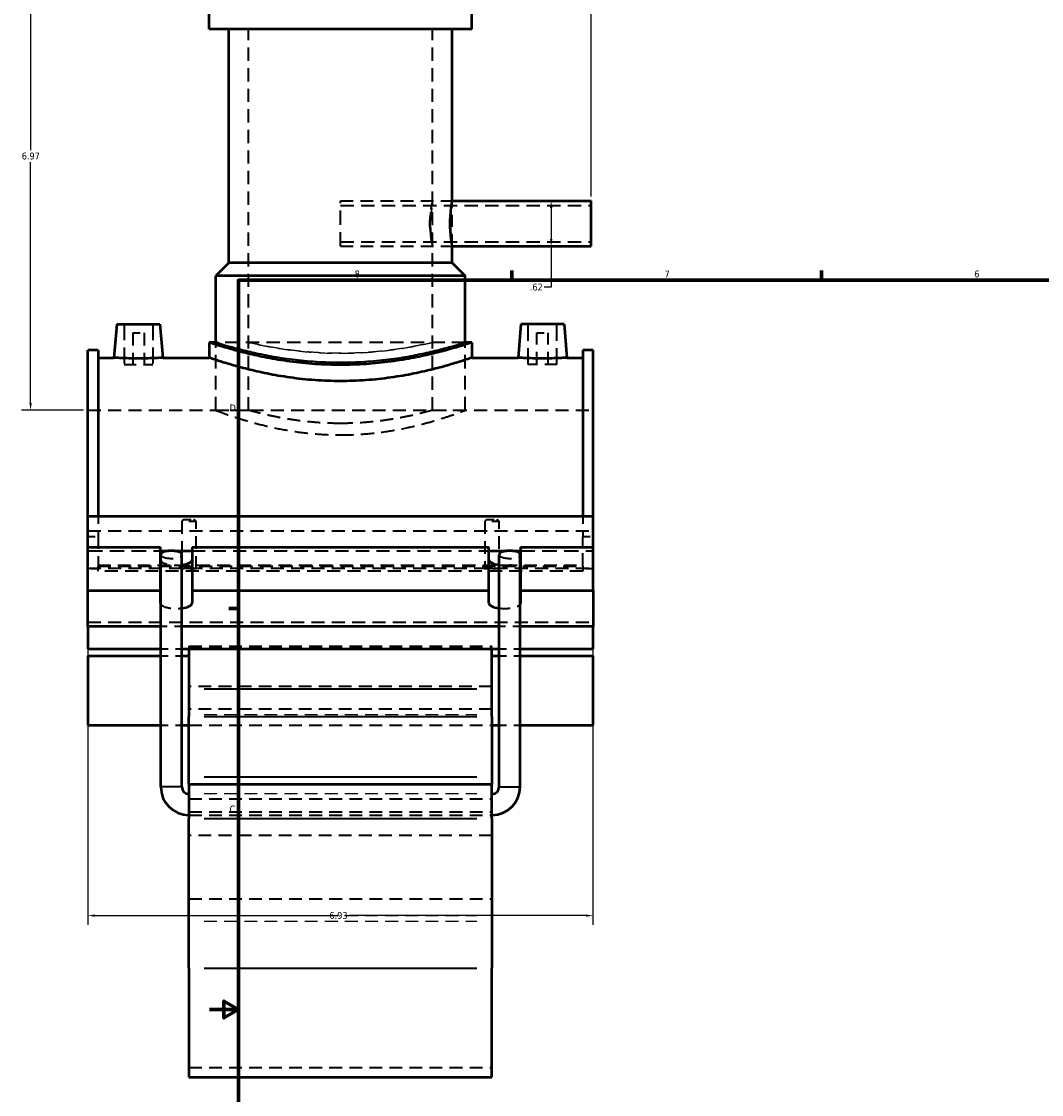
# Model space of a CAD drawing. Header units: inches. Extents: x -2.5 to 51, y -2 to 49.7.
# Tile 2 of 9: x -2.5 to 11.5, y 9.8 to 24.6. Entities that reach past the tile are written whole.
import ezdxf

# ---------------------------------------------------------------- set-up
doc = ezdxf.new("R2010")
doc.units = ezdxf.units.IN
doc.header["$MEASUREMENT"] = 0
doc.linetypes.add('DASHED', pattern=[0.2067, 0.1654, -0.0413])
for name, color, linetype, lineweight in [('Border (ANSI)', 7, 'Continuous', 70), ('Dimension (ANSI)', 7, 'Continuous', 25), ('Hidden (ANSI)', 7, 'DASHED', 35), ('Hidden Narrow (ANSI)', 7, 'DASHED', 25), ('Visible (ANSI)', 7, 'Continuous', 50), ('Visible Narrow (ANSI)', 7, 'Continuous', 35)]:
    doc.layers.add(name, color=color, linetype=linetype, lineweight=lineweight)
doc.styles.add('Note Text (ANSI)', font='tahoma.ttf')
doc.dimstyles.new('Default (ANSI)', dxfattribs={"dimtxt": 0.094488, "dimasz": 0.098425, "dimexe": 0.125, "dimexo": 0.0625, "dimgap": 0.031496, "dimtad": 0, "dimtih": 1, "dimtoh": 1, "dimrnd": 1e-08, "dimzin": 4, "dimdsep": 46, "dimtxsty": 'Note Text (ANSI)', "dimcen": 0.09, "dimdle": 0.393701, "dimclrd": 256, "dimclre": 256, "dimclrt": 5, "dimadec": 0, "dimazin": 1, "dimtfac": 1, "dimtofl": 0, "dimtmove": 0, "dimatfit": 3, "dimfxl": 1, "dimtolj": 1, "dimtzin": 4, "dimlwd": -1, "dimlwe": -1, "dimarcsym": 0})

# ---------------------------------------------------------------- blocks, each defined once
blk = doc.blocks.new('Borders Default Border')
at = {"layer": 'Border (ANSI)'}
for p, q in [((4.25, 21), (4.25, 21.134)), ((8.5, 21), (8.5, 21.134)), ((0.5, 16.5), (0.366, 16.5))]:
    blk.add_line(p, q, dxfattribs=at)
at = {"layer": 'Border (ANSI)', "flags": 128}
for points in [[(0.5, 1), (0.5, 21), (33.5, 21), (33.5, 1), (0.5, 1)], [(0.1, 11), (0.5, 11), (0.3, 11.115), (0.3, 10.885), (0.5, 11)]]:
    blk.add_lwpolyline(points, dxfattribs=at)
at = {"layer": 'Border (ANSI)', "color": 5, "true_color": 0x0000ff, "char_height": 0.0945, "attachment_point": 7, "style": 'Note Text (ANSI)'}
for s, insert in [('8', (2.094, 21.038)), ('7', (6.346, 21.04)), ('6', (10.595, 21.038)), ('D', (0.378, 19.203)), ('C', (0.378, 13.701))]:
    blk.add_mtext(s, dxfattribs=dict(at, insert=insert))
blk = doc.blocks.new('*D6')
at = {"layer": 'Defpoints', "color": 0, "transparency": 16777216}
for p in [(-1.566, 17.042), (5.364, 17.042), (5.364, 12.288)]:
    blk.add_point(p, dxfattribs=at)
at = {"layer": 'Dimension (ANSI)', "transparency": 16777216}
for p, q in [((-1.566, 16.979), (-1.566, 12.163)), ((5.364, 16.979), (5.364, 12.163)), ((-1.467, 12.288), (1.716, 12.288)), ((5.266, 12.288), (2.019, 12.288))]:
    blk.add_line(p, q, dxfattribs=at)
for points in [[(-1.467, 12.304), (-1.467, 12.272), (-1.566, 12.288)], [(5.266, 12.304), (5.266, 12.272), (5.364, 12.288)]]:
    blk.add_solid(points, dxfattribs=at)
at = {"layer": 'Dimension (ANSI)', "color": 5, "transparency": 16777216, "insert": (1.748, 12.337), "char_height": 0.0945, "attachment_point": 1, "style": 'Note Text (ANSI)'}
blk.add_mtext('\\A1;6.93', dxfattribs=at)
blk = doc.blocks.new('*D8')
at = {"layer": 'Defpoints', "color": 0, "transparency": 16777216}
for p in [(5.339, 26.664), (1.899, 26.188), (5.339, 22.089)]:
    blk.add_point(p, dxfattribs=at)
at = {"layer": 'Dimension (ANSI)', "transparency": 16777216}
for p, q in [((1.899, 26.25), (1.899, 26.789)), ((5.339, 22.151), (5.339, 26.789)), ((1.998, 26.664), (4.106, 26.664)), ((5.241, 26.664), (4.412, 26.664))]:
    blk.add_line(p, q, dxfattribs=at)
for points in [[(1.998, 26.681), (1.998, 26.648), (1.899, 26.664)], [(5.241, 26.681), (5.241, 26.648), (5.339, 26.664)]]:
    blk.add_solid(points, dxfattribs=at)
at = {"layer": 'Dimension (ANSI)', "color": 5, "transparency": 16777216, "insert": (4.138, 26.713), "char_height": 0.0945, "attachment_point": 1, "style": 'Note Text (ANSI)'}
blk.add_mtext('\\A1;3.44', dxfattribs=at)
blk = doc.blocks.new('*D9')
at = {"layer": 'Defpoints', "color": 0, "transparency": 16777216}
for p in [(4.579, 22.089), (4.579, 21.467), (4.791, 21.467)]:
    blk.add_point(p, dxfattribs=at)
at = {"layer": 'Dimension (ANSI)', "transparency": 16777216}
for p, q in [((4.791, 21.991), (4.791, 21.565)), ((4.791, 21.467), (4.791, 20.906)), ((4.791, 20.906), (4.692, 20.906))]:
    blk.add_line(p, q, dxfattribs=at)
for points in [[(4.774, 21.991), (4.807, 21.991), (4.791, 22.089)], [(4.774, 21.565), (4.807, 21.565), (4.791, 21.467)]]:
    blk.add_solid(points, dxfattribs=at)
at = {"layer": 'Dimension (ANSI)', "color": 5, "transparency": 16777216, "insert": (4.497, 20.955), "char_height": 0.0945, "attachment_point": 1, "style": 'Note Text (ANSI)'}
blk.add_mtext('\\A1;.62', dxfattribs=at)
blk = doc.blocks.new('*D10')
at = {"layer": 'Defpoints', "color": 0, "transparency": 16777216}
for p in [(-2.353, 26.188), (1.258, 26.188), (-1.566, 19.218)]:
    blk.add_point(p, dxfattribs=at)
at = {"layer": 'Dimension (ANSI)', "transparency": 16777216}
for p, q in [((1.196, 26.188), (-2.478, 26.188)), ((-2.353, 26.09), (-2.353, 22.784)), ((-2.353, 19.316), (-2.353, 22.622)), ((-1.628, 19.218), (-2.478, 19.218))]:
    blk.add_line(p, q, dxfattribs=at)
for points in [[(-2.369, 26.09), (-2.337, 26.09), (-2.353, 26.188)], [(-2.369, 19.316), (-2.337, 19.316), (-2.353, 19.218)]]:
    blk.add_solid(points, dxfattribs=at)
at = {"layer": 'Dimension (ANSI)', "color": 5, "transparency": 16777216, "insert": (-2.474, 22.752), "char_height": 0.0945, "attachment_point": 1, "style": 'Note Text (ANSI)'}
blk.add_mtext('\\A1;6.97', dxfattribs=at)

msp = doc.modelspace()

# ---------------------------------------------------------------- linework, layer by layer
at = {"layer": 'Hidden (ANSI)', "ltscale": 1.099577}
for p, q in [((0.6377, 19.218), (0.6377, 24.4455)), ((3.161, 19.218), (3.161, 24.4455))]:
    msp.add_line(p, q, dxfattribs=at)
at = {"layer": 'Hidden (ANSI)', "ltscale": 1.181797}
msp.add_line((1.8993, 21.4669), (1.8993, 22.089), dxfattribs=at)
at = {"layer": 'Hidden (ANSI)', "ltscale": 1.058821}
for p, q in [((1.8993, 22.089), (3.4313, 22.089)), ((1.8993, 21.4669), (3.4313, 21.4669))]:
    msp.add_line(p, q, dxfattribs=at)
at = {"layer": 'Hidden (ANSI)', "ltscale": 1.00314}
msp.add_line((3.4313, 21.4669), (3.4313, 22.089), dxfattribs=at)
at = {"layer": 'Hidden (ANSI)', "ltscale": 1.109499}
for p, q in [((1.8993, 22.0268), (5.3393, 22.0268)), ((1.8993, 21.5291), (5.3393, 21.5291))]:
    msp.add_line(p, q, dxfattribs=at)
at = {"layer": 'Hidden (ANSI)', "ltscale": 1.333288}
for p, q in [((-1.0695, 20.3991), (-1.0695, 19.8479)), ((-0.6758, 20.3991), (-0.6758, 19.8479)), ((4.4745, 19.8479), (4.4745, 20.3991)), ((4.8682, 19.8479), (4.8682, 20.3991))]:
    msp.add_line(p, q, dxfattribs=at)
at = {"layer": 'Hidden (ANSI)', "ltscale": 0.471064}
for p, q in [((-0.9514, 20.281), (-0.7939, 20.281)), ((4.5926, 20.281), (4.7501, 20.281))]:
    msp.add_line(p, q, dxfattribs=at)
at = {"layer": 'Hidden (ANSI)', "ltscale": 1.047583}
for p, q in [((-0.9514, 20.281), (-0.9514, 19.8479)), ((-0.7939, 20.281), (-0.7939, 19.8479)), ((4.5926, 19.8479), (4.5926, 20.281)), ((4.7501, 19.8479), (4.7501, 20.281))]:
    msp.add_line(p, q, dxfattribs=at)
at = {"layer": 'Hidden (ANSI)', "ltscale": 1.104495}
msp.add_line((3.6116, 20.148), (0.1871, 20.148), dxfattribs=at)
at = {"layer": 'Hidden (ANSI)', "ltscale": 1.124841}
for p, q in [((0.1871, 19.218), (0.1871, 20.148)), ((3.6116, 19.218), (3.6116, 20.148))]:
    msp.add_line(p, q, dxfattribs=at)
at = {"layer": 'Hidden (ANSI)', "ltscale": 0.997297}
for p, q in [((-1.0695, 19.8479), (-0.6758, 19.8479)), ((4.8682, 19.8479), (4.4745, 19.8479))]:
    msp.add_line(p, q, dxfattribs=at)
at = {"layer": 'Hidden (ANSI)', "ltscale": 1.081511}
for p, q in [((-1.5657, 19.218), (5.3643, 19.218)), ((-1.5657, 17.5668), (5.3643, 17.5668)), ((-1.5657, 17.0543), (5.3643, 17.0543)), ((-1.5657, 16.3101), (5.3643, 16.3101))]:
    msp.add_line(p, q, dxfattribs=at)
at = {"layer": 'Hidden (ANSI)', "ltscale": 1.089963}
for p, q in [((0.1871, 19.218), (0.6377, 19.218)), ((3.161, 19.218), (3.6116, 19.218))]:
    msp.add_line(p, q, dxfattribs=at)
at = {"layer": 'Hidden (ANSI)', "ltscale": 0.630222}
for p, q in [((-1.4271, 17.764), (-1.4271, 17.487)), ((5.2257, 17.764), (5.2257, 17.487))]:
    msp.add_line(p, q, dxfattribs=at)
at = {"layer": 'Hidden (ANSI)', "ltscale": 1.04627}
for p, q in [((-0.279, 17.6943), (-0.279, 17.0455)), ((-0.0803, 17.0455), (-0.0803, 17.6943)), ((3.879, 17.6943), (3.879, 17.0455)), ((4.0777, 17.0455), (4.0777, 17.6943))]:
    msp.add_line(p, q, dxfattribs=at)
at = {"layer": 'Hidden (ANSI)', "ltscale": 0.44938}
for p, q in [((-0.0803, 17.6943), (-0.279, 17.6943)), ((4.0777, 17.6943), (3.879, 17.6943))]:
    msp.add_line(p, q, dxfattribs=at)
at = {"layer": 'Hidden (ANSI)', "ltscale": 0.297896}
for p, q in [((-0.2493, 17.718), (-0.1101, 17.718)), ((3.9087, 17.718), (4.0479, 17.718))]:
    msp.add_line(p, q, dxfattribs=at)
at = {"layer": 'Hidden (ANSI)', "ltscale": 0.263891}
for p, q in [((-1.5657, 17.487), (-1.4271, 17.487)), ((5.2257, 17.487), (5.3643, 17.487)), ((-1.4271, 17.042), (-1.5657, 17.042)), ((5.3643, 17.042), (5.2257, 17.042))]:
    msp.add_line(p, q, dxfattribs=at)
at = {"layer": 'Hidden (ANSI)', "ltscale": 1.015378}
for p, q in [((-1.4271, 17.487), (-1.4271, 17.0925)), ((5.2257, 17.0925), (5.2257, 17.487))]:
    msp.add_line(p, q, dxfattribs=at)
at = {"layer": 'Hidden (ANSI)', "ltscale": 1.205209}
for p, q in [((-1.5657, 17.2898), (-0.5692, 17.2898)), ((4.3679, 17.2898), (5.3643, 17.2898))]:
    msp.add_line(p, q, dxfattribs=at)
at = {"layer": 'Hidden (ANSI)', "ltscale": 0.152872}
for p, q in [((-0.4624, 17.2898), (-0.3821, 17.2898)), ((4.1807, 17.2898), (4.261, 17.2898))]:
    msp.add_line(p, q, dxfattribs=at)
at = {"layer": 'Hidden (ANSI)', "ltscale": 1.094429}
msp.add_line((-0.1366, 17.2898), (3.9353, 17.2898), dxfattribs=at)
at = {"layer": 'Hidden (ANSI)', "ltscale": 0.072672}
for p, q in [((-1.4271, 17.0925), (-1.4271, 17.0795)), ((5.2257, 17.0795), (5.2257, 17.0925))]:
    msp.add_line(p, q, dxfattribs=at)
at = {"layer": 'Hidden (ANSI)', "ltscale": 1.039332}
for p, q in [((-1.4271, 17.0925), (-0.3529, 17.0925)), ((4.1516, 17.0925), (5.2257, 17.0925))]:
    msp.add_line(p, q, dxfattribs=at)
at = {"layer": 'Hidden (ANSI)', "ltscale": 1.072859}
for p, q in [((-1.4271, 17.0795), (5.2257, 17.0795)), ((5.2257, 17.0101), (-1.4271, 17.0101))]:
    msp.add_line(p, q, dxfattribs=at)
at = {"layer": 'Hidden (ANSI)', "ltscale": 0.14758}
for p, q in [((-1.4271, 17.0101), (-1.4271, 17.0795)), ((5.2257, 17.0795), (5.2257, 17.0101))]:
    msp.add_line(p, q, dxfattribs=at)
at = {"layer": 'Hidden (ANSI)', "ltscale": 1.089623}
msp.add_line((-0.3529, 17.0925), (4.1516, 17.0925), dxfattribs=at)
at = {"layer": 'Hidden (ANSI)', "ltscale": 0.378259}
for p, q in [((-0.0803, 17.0455), (-0.279, 17.0455)), ((4.0777, 17.0455), (3.879, 17.0455))]:
    msp.add_line(p, q, dxfattribs=at)
at = {"layer": 'Hidden (ANSI)', "ltscale": 0.549173}
for p, q in [((-0.278, 16.2532), (-0.5664, 16.2532)), ((4.3651, 16.2532), (4.0767, 16.2532)), ((-0.5664, 15.9452), (-0.278, 15.9452)), ((4.0767, 15.9452), (4.3651, 15.9452)), ((-0.5664, 15.8487), (-0.278, 15.8487)), ((4.0767, 15.8487), (4.3651, 15.8487)), ((-0.5664, 14.899), (-0.278, 14.899)), ((4.0767, 14.899), (4.3651, 14.899))]:
    msp.add_line(p, q, dxfattribs=at)
at = {"layer": 'Hidden (ANSI)', "ltscale": 0.300161}
for p, q in [((-0.1797, 15.9838), (-0.1797, 15.9636)), ((3.9783, 15.9636), (3.9783, 15.9838))]:
    msp.add_line(p, q, dxfattribs=at)
at = {"layer": 'Hidden (ANSI)', "ltscale": 1.058743}
for p, q in [((-0.1797, 15.9838), (3.9783, 15.9838)), ((-0.1797, 15.9636), (3.9783, 15.9636)), ((3.9783, 15.4286), (-0.1797, 15.4286)), ((3.9783, 15.1179), (-0.1797, 15.1179)), ((-0.1797, 14.899), (3.9783, 14.899)), ((-0.1797, 13.8883), (3.9783, 13.8883)), ((-0.1797, 13.7132), (3.9783, 13.7132)), ((-0.1797, 13.6667), (3.9783, 13.6667)), ((3.9783, 13.385), (-0.1797, 13.385)), ((-0.1797, 12.5186), (3.9783, 12.5186)), ((-0.1797, 10.2062), (3.9783, 10.2062))]:
    msp.add_line(p, q, dxfattribs=at)
at = {"layer": 'Hidden (ANSI)', "ltscale": 0.115573}
for p, q in [((-0.1797, 15.9636), (-0.1797, 15.9452)), ((3.9783, 15.9452), (3.9783, 15.9636))]:
    msp.add_line(p, q, dxfattribs=at)
at = {"layer": 'Hidden (ANSI)', "ltscale": 1.131185}
for centre in [(-0.4222, 17.2394), (4.2209, 17.2394)]:
    msp.add_ellipse(centre, major_axis=(0.1442, 0), ratio=0.3639702, start_param=3.1415927, end_param=6.2831853, dxfattribs=at)
at = {"layer": 'Hidden (ANSI)', "ltscale": 0.580703}
for centre, major_axis, start_param, end_param in [((-0.3529, 17.1665), (-0.2163, 0), 0.1609249, 1.5707963), ((4.1516, 17.1665), (0.2163, 0), 4.712389, 6.1222604)]:
    msp.add_ellipse(centre, major_axis=major_axis, ratio=0.3420201, start_param=start_param, end_param=end_param, dxfattribs=at)
at = {"layer": 'Hidden (ANSI)', "ltscale": 0.145557}
for centre, start_param, end_param in [((-0.3529, 17.1665), 1.5707963, 1.9243713), ((4.1516, 17.1665), 1.2172214, 1.5707963)]:
    msp.add_ellipse(centre, major_axis=(-0.2163, 0), ratio=0.3420201, start_param=start_param, end_param=end_param, dxfattribs=at)
at = {"layer": 'Hidden (ANSI)', "ltscale": 0.922604}
for centre, major_axis, start_param, end_param in [((-0.3529, 16.5737), (-0.2163, 0), 0.1609249, 1.9243713), ((4.1516, 16.5737), (0.2163, 0), 4.358814, 6.1222604)]:
    msp.add_ellipse(centre, major_axis=major_axis, ratio=0.3420201, start_param=start_param, end_param=end_param, dxfattribs=at)
at = {"layer": 'Hidden (ANSI)', "ltscale": 1.094813}
for points, knots in [([(0.1871, 19.218), (0.1871, 19.218), (0.1976, 19.2139), (0.2415, 19.1975), (0.2748, 19.1852), (0.3625, 19.1541), (0.417, 19.1353), (0.5423, 19.0949), (0.6132, 19.0733), (0.764, 19.0312), (0.8493, 19.0092), (1.0351, 18.9676), (1.1358, 18.948), (1.3463, 18.9152), (1.4564, 18.902), (1.6785, 18.8843), (1.7906, 18.88), (1.8993, 18.88)], [19.8774218, 19.8774218, 19.8774218, 19.8774218, 20.7053119, 20.7053119, 21.533202, 21.533202, 22.3610921, 22.3610921, 23.1889822, 23.1889822, 24.0175439, 24.0175439, 24.8461056, 24.8461056, 25.6746674, 25.6746674, 26.5032291, 26.5032291, 26.5032291, 26.5032291]), ([(1.8993, 18.88), (2.0081, 18.88), (2.1201, 18.8843), (2.3422, 18.902), (2.4523, 18.9152), (2.6629, 18.948), (2.7635, 18.9676), (2.9494, 19.0092), (3.0346, 19.0312), (3.1854, 19.0733), (3.2564, 19.0949), (3.3817, 19.1353), (3.4361, 19.1541), (3.5238, 19.1852), (3.5572, 19.1975), (3.6011, 19.2139), (3.6116, 19.218), (3.6116, 19.218)], [0, 0, 0, 0, 0.8285617, 0.8285617, 1.6571235, 1.6571235, 2.4856852, 2.4856852, 3.3142469, 3.3142469, 4.142137, 4.142137, 4.9700271, 4.9700271, 5.7979172, 5.7979172, 6.6258073, 6.6258073, 6.6258073, 6.6258073])]:
    msp.add_open_spline(points, degree=3, knots=knots, dxfattribs=at)
at = {"layer": 'Hidden (ANSI)', "ltscale": 1.070717}
for points, knots in [([(1.8993, 19.0377), (1.8197, 19.0377), (1.7374, 19.04), (1.5741, 19.0492), (1.493, 19.0561), (1.3377, 19.0734), (1.2634, 19.0837), (1.126, 19.1058), (1.063, 19.1175), (0.9514, 19.14), (0.899, 19.1516), (0.8066, 19.1734), (0.7665, 19.1835), (0.7019, 19.2003), (0.6775, 19.207), (0.6453, 19.2158), (0.6377, 19.218), (0.6377, 19.218)], [0, 0, 0, 0, 0.6071488, 0.6071488, 1.2142975, 1.2142975, 1.8214463, 1.8214463, 2.428595, 2.428595, 3.0356081, 3.0356081, 3.6426212, 3.6426212, 4.2496343, 4.2496343, 4.8566474, 4.8566474, 4.8566474, 4.8566474]), ([(3.161, 19.218), (3.161, 19.218), (3.1533, 19.2158), (3.1212, 19.207), (3.0967, 19.2003), (3.0322, 19.1835), (2.9921, 19.1734), (2.8996, 19.1516), (2.8472, 19.14), (2.7357, 19.1175), (2.6727, 19.1058), (2.5353, 19.0837), (2.461, 19.0734), (2.3057, 19.0561), (2.2246, 19.0492), (2.0613, 19.04), (1.979, 19.0377), (1.8993, 19.0377)], [14.5699421, 14.5699421, 14.5699421, 14.5699421, 15.1769552, 15.1769552, 15.7839683, 15.7839683, 16.3909814, 16.3909814, 16.9979944, 16.9979944, 17.6051432, 17.6051432, 18.212292, 18.212292, 18.8194407, 18.8194407, 19.4265895, 19.4265895, 19.4265895, 19.4265895])]:
    msp.add_open_spline(points, degree=3, knots=knots, dxfattribs=at)
at = {"layer": 'Hidden (ANSI)', "ltscale": 0.072239}
for points, weights in [([(-0.2493, 17.718), (-0.2625, 17.7082), (-0.279, 17.6943)], [1, 1.00992428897, 1]), ([(-0.0803, 17.6943), (-0.0969, 17.7082), (-0.1101, 17.718)], [1, 1.00992428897, 1]), ([(3.9087, 17.718), (3.8955, 17.7082), (3.879, 17.6943)], [1, 1.00992428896, 1]), ([(4.0777, 17.6943), (4.0611, 17.7082), (4.0479, 17.718)], [1, 1.00992428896, 1])]:
    msp.add_rational_spline(points, weights, degree=2, dxfattribs=at)
at = {"layer": 'Hidden (ANSI)', "ltscale": 0.450542}
for points, knots in [([(-0.279, 17.0455), (-0.2744, 17.0468), (-0.269, 17.0479), (-0.2527, 17.0502), (-0.2395, 17.0512), (-0.2104, 17.0524), (-0.1945, 17.0526), (-0.1797, 17.0526), (-0.1649, 17.0526), (-0.1491, 17.0524), (-0.12, 17.0512), (-0.1068, 17.0502), (-0.0905, 17.0479), (-0.085, 17.0469), (-0.0803, 17.0455)], [-0.28920517, -0.28920517, -0.28920517, -0.28920517, -0.22638723, -0.22638723, -0.11319361, -0.11319361, 0, 0, 0, 0.11284098, 0.11284098, 0.22568196, 0.22568196, 0.28917826, 0.28917826, 0.28917826, 0.28917826]), ([(3.879, 17.0455), (3.8837, 17.0469), (3.8891, 17.0479), (3.9055, 17.0502), (3.9187, 17.0512), (3.9477, 17.0524), (3.9635, 17.0526), (3.9931, 17.0526), (4.0089, 17.0524), (4.038, 17.0512), (4.0512, 17.0502), (4.0675, 17.0479), (4.073, 17.0469), (4.0777, 17.0455)], [0.6402703, 0.6402703, 0.6402703, 0.6402703, 0.7037666, 0.7037666, 0.81660758, 0.81660758, 0.92944857, 0.92944857, 1.04228955, 1.04228955, 1.15513053, 1.15513053, 1.21862683, 1.21862683, 1.21862683, 1.21862683])]:
    msp.add_open_spline(points, degree=3, knots=knots, dxfattribs=at)
at = {"layer": 'Hidden Narrow (ANSI)', "ltscale": 1.06497}
for p, q in [((0.0282, 15.045), (3.7704, 15.045)), ((0.0282, 13.9609), (3.7704, 13.9609)), ((0.0282, 12.2916), (3.7704, 12.2916)), ((0.0282, 12.2105), (3.7704, 12.2105))]:
    msp.add_line(p, q, dxfattribs=at)
at = {"layer": 'Hidden Narrow (ANSI)', "ltscale": 1.054434}
msp.add_open_spline([(3.122, 21.778), (3.122, 21.8172), (3.1241, 21.8589), (3.1316, 21.9355), (3.1368, 21.9704), (3.1465, 22.0254), (3.1517, 22.0493), (3.159, 22.0811), (3.161, 22.089), (3.161, 22.089), (3.159, 22.0811), (3.1517, 22.0493), (3.1465, 22.0254), (3.1368, 21.9704), (3.1316, 21.9355), (3.1241, 21.8589), (3.122, 21.8172), (3.122, 21.7387), (3.1241, 21.697), (3.1316, 21.6204), (3.1368, 21.5856), (3.1465, 21.5305), (3.1517, 21.5066), (3.159, 21.4748), (3.161, 21.4669), (3.161, 21.4669), (3.159, 21.4748), (3.1517, 21.5066), (3.1465, 21.5305), (3.1368, 21.5856), (3.1316, 21.6204), (3.1241, 21.697), (3.122, 21.7387), (3.122, 21.778)], degree=3, knots=[0, 0, 0, 0, 0.2989339, 0.2989339, 0.5978677, 0.5978677, 0.8967622, 0.8967622, 1.1956566, 1.1956566, 1.494551, 1.494551, 1.7934454, 1.7934454, 2.0923793, 2.0923793, 2.3913132, 2.3913132, 2.6902471, 2.6902471, 2.9891809, 2.9891809, 3.2880753, 3.2880753, 3.5869698, 3.5869698, 3.8858642, 3.8858642, 4.1847586, 4.1847586, 4.4836925, 4.4836925, 4.7826264, 4.7826264, 4.7826264, 4.7826264], dxfattribs=at)
at = {"layer": 'Hidden Narrow (ANSI)', "ltscale": 1.184726}
for points, knots in [([(3.4313, 22.089), (3.4313, 22.089), (3.4297, 22.0811), (3.4237, 22.0494), (3.4195, 22.0254), (3.4115, 21.9703), (3.4072, 21.9354), (3.4011, 21.8588), (3.3994, 21.8171), (3.3994, 21.778)], [3.5817216, 3.5817216, 3.5817216, 3.5817216, 3.8801895, 3.8801895, 4.1786574, 4.1786574, 4.4771431, 4.4771431, 4.7756288, 4.7756288, 4.7756288, 4.7756288]), ([(3.3994, 21.778), (3.3994, 21.7388), (3.4011, 21.6971), (3.4072, 21.6205), (3.4115, 21.5856), (3.4195, 21.5305), (3.4237, 21.5066), (3.4297, 21.4748), (3.4313, 21.4669), (3.4313, 21.4669)], [0, 0, 0, 0, 0.2984857, 0.2984857, 0.5969714, 0.5969714, 0.8954393, 0.8954393, 1.1939072, 1.1939072, 1.1939072, 1.1939072])]:
    msp.add_open_spline(points, degree=3, knots=knots, dxfattribs=at)
at = {"layer": 'Hidden Narrow (ANSI)', "ltscale": 1.083016}
msp.add_open_spline([(3.1362, 21.778), (3.1362, 21.7466), (3.1375, 21.7133), (3.1422, 21.652), (3.1456, 21.6241), (3.1518, 21.58), (3.1551, 21.5608), (3.1597, 21.5354), (3.161, 21.5291), (3.161, 21.5291), (3.1597, 21.5354), (3.1551, 21.5608), (3.1518, 21.58), (3.1456, 21.6241), (3.1422, 21.652), (3.1375, 21.7133), (3.1362, 21.7466), (3.1362, 21.8093), (3.1375, 21.8427), (3.1422, 21.9039), (3.1456, 21.9319), (3.1518, 21.9759), (3.1551, 21.9951), (3.1597, 22.0205), (3.161, 22.0268), (3.161, 22.0268), (3.1597, 22.0205), (3.1551, 21.9951), (3.1518, 21.9759), (3.1456, 21.9319), (3.1422, 21.9039), (3.1375, 21.8427), (3.1362, 21.8093), (3.1362, 21.778)], degree=3, knots=[0, 0, 0, 0, 0.2387467, 0.2387467, 0.4774934, 0.4774934, 0.7162274, 0.7162274, 0.9549614, 0.9549614, 1.1936955, 1.1936955, 1.4324295, 1.4324295, 1.6711762, 1.6711762, 1.9099229, 1.9099229, 2.1486696, 2.1486696, 2.3874162, 2.3874162, 2.6261503, 2.6261503, 2.8648843, 2.8648843, 3.1036184, 3.1036184, 3.3423524, 3.3423524, 3.5810991, 3.5810991, 3.8198458, 3.8198458, 3.8198458, 3.8198458], dxfattribs=at)
at = {"layer": 'Hidden Narrow (ANSI)', "ltscale": 1.082146}
msp.add_open_spline([(3.411, 21.778), (3.411, 21.8093), (3.4121, 21.8426), (3.4159, 21.9039), (3.4187, 21.9318), (3.4238, 21.976), (3.4265, 21.9951), (3.4303, 22.0205), (3.4313, 22.0268), (3.4313, 22.0268), (3.4303, 22.0205), (3.4265, 21.9951), (3.4238, 21.976), (3.4187, 21.9318), (3.4159, 21.9039), (3.4121, 21.8426), (3.411, 21.8093), (3.411, 21.7467), (3.4121, 21.7133), (3.4159, 21.652), (3.4187, 21.6241), (3.4238, 21.58), (3.4265, 21.5608), (3.4303, 21.5354), (3.4313, 21.5291), (3.4313, 21.5291), (3.4303, 21.5354), (3.4265, 21.5608), (3.4238, 21.58), (3.4187, 21.6241), (3.4159, 21.652), (3.4121, 21.7133), (3.411, 21.7467), (3.411, 21.778)], degree=3, knots=[0, 0, 0, 0, 0.2385234, 0.2385234, 0.4770468, 0.4770468, 0.7155645, 0.7155645, 0.9540821, 0.9540821, 1.1925998, 1.1925998, 1.4311174, 1.4311174, 1.6696408, 1.6696408, 1.9081642, 1.9081642, 2.1466876, 2.1466876, 2.385211, 2.385211, 2.6237287, 2.6237287, 2.8622464, 2.8622464, 3.100764, 3.100764, 3.3392817, 3.3392817, 3.5778051, 3.5778051, 3.8163285, 3.8163285, 3.8163285, 3.8163285], dxfattribs=at)
at = {"layer": 'Hidden Narrow (ANSI)', "ltscale": 1.091371}
for points, knots in [([(0.1871, 20.148), (0.1871, 20.148), (0.1975, 20.1447), (0.2412, 20.1311), (0.2745, 20.1209), (0.3621, 20.0953), (0.4165, 20.0798), (0.542, 20.0465), (0.613, 20.0287), (0.7642, 19.9942), (0.8496, 19.9762), (1.0359, 19.9422), (1.1367, 19.9263), (1.3474, 19.8997), (1.4574, 19.889), (1.6793, 19.8748), (1.791, 19.8713), (1.8993, 19.8713)], [19.8054754, 19.8054754, 19.8054754, 19.8054754, 20.6305528, 20.6305528, 21.4556301, 21.4556301, 22.2807075, 22.2807075, 23.1057848, 23.1057848, 23.9311637, 23.9311637, 24.7565427, 24.7565427, 25.5819216, 25.5819216, 26.4073006, 26.4073006, 26.4073006, 26.4073006]), ([(1.8993, 19.8713), (2.0076, 19.8713), (2.1194, 19.8748), (2.3412, 19.889), (2.4513, 19.8997), (2.662, 19.9263), (2.7628, 19.9422), (2.949, 19.9762), (3.0345, 19.9942), (3.1857, 20.0287), (3.2567, 20.0465), (3.3822, 20.0798), (3.4366, 20.0953), (3.5242, 20.1209), (3.5574, 20.1311), (3.6011, 20.1447), (3.6116, 20.148), (3.6116, 20.148)], [0, 0, 0, 0, 0.8253789, 0.8253789, 1.6507579, 1.6507579, 2.4761368, 2.4761368, 3.3015158, 3.3015158, 4.1265931, 4.1265931, 4.9516704, 4.9516704, 5.7767478, 5.7767478, 6.6018251, 6.6018251, 6.6018251, 6.6018251])]:
    msp.add_open_spline(points, degree=3, knots=knots, dxfattribs=at)
at = {"layer": 'Hidden Narrow (ANSI)', "ltscale": 1.099522}
msp.add_open_spline([(1.8993, 19.9995), (1.8198, 19.9995), (1.7377, 20.0014), (1.5744, 20.0089), (1.4934, 20.0145), (1.338, 20.0287), (1.2637, 20.0372), (1.1262, 20.0553), (1.0631, 20.065), (0.9514, 20.0836), (0.8989, 20.0932), (0.8064, 20.1111), (0.7663, 20.1195), (0.7018, 20.1334), (0.6774, 20.1389), (0.6453, 20.1462), (0.6377, 20.148), (0.6377, 20.148), (0.6453, 20.1462), (0.6774, 20.1389), (0.7018, 20.1334), (0.7663, 20.1195), (0.8064, 20.1111), (0.8989, 20.0932), (0.9514, 20.0836), (1.0631, 20.065), (1.1262, 20.0553), (1.2637, 20.0372), (1.338, 20.0287), (1.4934, 20.0145), (1.5744, 20.0089), (1.7377, 20.0014), (1.8198, 19.9995), (1.9789, 19.9995), (2.061, 20.0014), (2.2242, 20.0089), (2.3053, 20.0145), (2.4606, 20.0287), (2.535, 20.0372), (2.6725, 20.0553), (2.7356, 20.065), (2.8473, 20.0836), (2.8997, 20.0932), (2.9923, 20.1111), (3.0324, 20.1195), (3.0968, 20.1334), (3.1213, 20.1389), (3.1533, 20.1462), (3.161, 20.148), (3.161, 20.148), (3.1533, 20.1462), (3.1213, 20.1389), (3.0968, 20.1334), (3.0324, 20.1195), (2.9923, 20.1111), (2.8997, 20.0932), (2.8473, 20.0836), (2.7356, 20.065), (2.6725, 20.0553), (2.535, 20.0372), (2.4606, 20.0287), (2.3053, 20.0145), (2.2242, 20.0089), (2.061, 20.0014), (1.9789, 19.9995), (1.8993, 19.9995)], degree=3, knots=[0, 0, 0, 0, 0.605982, 0.605982, 1.2119641, 1.2119641, 1.8179461, 1.8179461, 2.4239281, 2.4239281, 3.0298478, 3.0298478, 3.6357674, 3.6357674, 4.241687, 4.241687, 4.8476066, 4.8476066, 5.4535263, 5.4535263, 6.0594459, 6.0594459, 6.6653655, 6.6653655, 7.2712851, 7.2712851, 7.8772672, 7.8772672, 8.4832492, 8.4832492, 9.0892312, 9.0892312, 9.6952133, 9.6952133, 10.3011953, 10.3011953, 10.9071773, 10.9071773, 11.5131594, 11.5131594, 12.1191414, 12.1191414, 12.725061, 12.725061, 13.3309806, 13.3309806, 13.9369003, 13.9369003, 14.5428199, 14.5428199, 15.1487395, 15.1487395, 15.7546591, 15.7546591, 16.3605788, 16.3605788, 16.9664984, 16.9664984, 17.5724804, 17.5724804, 18.1784624, 18.1784624, 18.7844445, 18.7844445, 19.3904265, 19.3904265, 19.3904265, 19.3904265], dxfattribs=at)
at = {"layer": 'Visible (ANSI)'}
for p, q in [((0.097, 24.4455), (0.097, 24.6546)), ((3.7017, 24.4455), (3.7017, 24.6546)), ((3.7017, 24.4455), (0.097, 24.4455)), ((0.3673, 21.242), (0.3673, 24.4455)), ((3.4313, 22.089), (3.4313, 24.4455)), ((3.4313, 22.089), (5.3393, 22.089)), ((5.3393, 21.4669), (5.3393, 22.089)), ((3.4313, 21.242), (3.4313, 21.4669)), ((3.4313, 21.4669), (5.3393, 21.4669)), ((0.3673, 21.242), (0.1871, 21.0618)), ((3.4313, 21.242), (0.3673, 21.242)), ((3.4313, 21.242), (3.6116, 21.0618)), ((3.6116, 21.0618), (0.1871, 21.0618)), ((0.1871, 20.148), (0.1871, 21.0618)), ((3.6116, 20.148), (3.6116, 21.0618)), ((-1.1679, 20.3991), (-1.2082, 19.9389)), ((-1.1679, 20.3991), (-0.5774, 20.3991)), ((-0.5774, 20.3991), (-0.5371, 19.9389)), ((4.3761, 20.3991), (4.3358, 19.9389)), ((4.9666, 20.3991), (4.3761, 20.3991)), ((4.9666, 20.3991), (5.0069, 19.9389)), ((-1.5657, 17.764), (-1.5657, 20.0434)), ((-1.4271, 20.0434), (-1.5657, 20.0434)), ((-1.4271, 20.0434), (-1.4271, 17.764)), ((0.097, 20.148), (0.097, 19.9389)), ((0.1871, 20.148), (0.097, 20.148)), ((3.7017, 20.148), (3.6116, 20.148)), ((3.7017, 20.148), (3.7017, 19.9389)), ((5.2257, 20.0434), (5.2257, 17.764)), ((5.3643, 20.0434), (5.2257, 20.0434)), ((5.3643, 17.764), (5.3643, 20.0434)), ((-1.4271, 19.9389), (-1.2082, 19.9389)), ((-0.5371, 19.9389), (0.097, 19.9389)), ((3.7017, 19.9389), (4.3358, 19.9389)), ((5.0069, 19.9389), (5.2257, 19.9389)), ((-1.5657, 17.764), (5.3643, 17.764)), ((-1.5657, 17.3391), (-1.5657, 17.764)), ((5.3643, 17.3391), (5.3643, 17.764)), ((-1.5657, 17.3391), (-0.5692, 17.3391)), ((-1.5657, 16.7463), (-1.5657, 17.3391)), ((-0.5692, 16.7463), (-0.5692, 17.3391)), ((-0.5692, 17.2898), (-0.4624, 17.2898)), ((-0.5664, 14.0534), (-0.5664, 17.2394)), ((-0.3821, 17.2898), (-0.1366, 17.2898)), ((-0.278, 14.0534), (-0.278, 17.2394)), ((-0.1366, 17.3391), (-0.1366, 16.7463)), ((-0.1366, 17.3391), (3.9353, 17.3391)), ((3.9353, 16.7463), (3.9353, 17.3391)), ((3.9353, 17.2898), (4.1807, 17.2898)), ((4.0767, 14.0534), (4.0767, 17.2394)), ((4.261, 17.2898), (4.3679, 17.2898)), ((4.3651, 14.0534), (4.3651, 17.2394)), ((4.3679, 17.3391), (4.3679, 16.7463)), ((4.3679, 17.3391), (5.3643, 17.3391)), ((5.3643, 16.7463), (5.3643, 17.3391)), ((-1.5657, 16.7463), (-0.5692, 16.7463)), ((-1.5657, 16.2532), (-1.5657, 16.7463)), ((-0.5692, 16.5737), (-0.5692, 16.7463)), ((-0.1366, 16.7463), (-0.1366, 16.5737)), ((-0.1366, 16.7463), (3.9353, 16.7463)), ((3.9353, 16.5737), (3.9353, 16.7463)), ((4.3679, 16.7463), (4.3679, 16.5737)), ((4.3679, 16.7463), (5.3643, 16.7463)), ((5.3643, 16.7463), (5.3643, 16.2532)), ((-0.5664, 16.2532), (-1.5657, 16.2532)), ((-1.5657, 16.2532), (-1.5657, 15.9452)), ((4.0767, 16.2532), (-0.278, 16.2532)), ((5.3643, 16.2532), (4.3651, 16.2532)), ((5.3643, 15.9452), (5.3643, 16.2532)), ((-1.5657, 15.9452), (-0.5664, 15.9452)), ((-0.278, 15.9452), (4.0767, 15.9452)), ((-0.1797, 15.9452), (-0.1797, 15.3935)), ((3.9783, 15.3935), (3.9783, 15.9452)), ((4.3651, 15.9452), (5.3643, 15.9452)), ((-1.5657, 15.8487), (-1.5657, 14.899)), ((-1.5657, 15.8487), (-0.5664, 15.8487)), ((-0.278, 15.8487), (-0.1797, 15.8487)), ((3.9783, 15.8487), (4.0767, 15.8487)), ((4.3651, 15.8487), (5.3643, 15.8487)), ((5.3643, 14.899), (5.3643, 15.8487)), ((-0.1797, 15.3935), (-0.1797, 15.019)), ((3.9783, 15.019), (3.9783, 15.3935)), ((-0.1797, 14.1924), (-0.1797, 15.019)), ((3.9783, 15.019), (3.9783, 14.1924)), ((-1.5657, 14.899), (-0.5664, 14.899)), ((-0.278, 14.899), (-0.1797, 14.899)), ((3.9783, 14.899), (4.0767, 14.899)), ((4.3651, 14.899), (5.3643, 14.899)), ((-0.1797, 14.0902), (-0.1797, 14.1924)), ((3.9783, 14.1924), (3.9783, 14.0902)), ((-0.1797, 14.0902), (-0.1797, 13.6216)), ((-0.1797, 14.0902), (3.9783, 14.0902)), ((3.9783, 13.6216), (3.9783, 14.0902)), ((-0.1797, 11.5683), (-0.1797, 13.6216)), ((3.9783, 13.6216), (3.9783, 11.5683)), ((-0.1797, 11.5683), (-0.1797, 10.071)), ((3.9783, 10.071), (3.9783, 11.5683)), ((-0.1797, 10.071), (3.9783, 10.071))]:
    msp.add_line(p, q, dxfattribs=at)
for centre, radius, start, end in [((-0.1797, 14.0534), 0.3867, 180, 270), ((-0.1797, 14.0534), 0.0984, 180, 270), ((3.9783, 14.0534), 0.3867, 270, 0), ((3.9783, 14.0534), 0.0984, 270, 0)]:
    msp.add_arc(centre, radius, start, end, dxfattribs=at)
for centre, major_axis, ratio, start_param, end_param in [((-0.4222, 17.2394), (0.1442, 0), 0.3639702, 1.8530284, 3.1415927), ((-0.4222, 17.2394), (-0.1442, 0), 0.3639702, 4.4301569, 4.994621), ((-0.4222, 17.2394), (0.1442, 0), 0.3639702, 0, 1.2885643), ((4.2209, 17.2394), (0.1442, 0), 0.3639702, 1.8530284, 3.1415927), ((4.2209, 17.2394), (-0.1442, 0), 0.3639702, 4.4301569, 4.994621), ((4.2209, 17.2394), (0.1442, 0), 0.3639702, 0, 1.2885643), ((-0.3529, 17.1665), (-0.2163, 0), 0.3420201, 0, 0.1609249), ((-0.3529, 17.1665), (0.2163, 0), 0.3420201, 5.0659639, 6.2831853), ((4.1516, 17.1665), (-0.2163, 0), 0.3420201, 0, 1.2172214), ((4.1516, 17.1665), (0.2163, 0), 0.3420201, 6.1222604, 6.2831853), ((-0.3529, 16.5737), (-0.2163, 0), 0.3420201, 0, 0.1609249), ((-0.3529, 16.5737), (0.2163, 0), 0.3420201, 5.0659639, 6.2831853), ((4.1516, 16.5737), (-0.2163, 0), 0.3420201, 0, 1.2172214), ((4.1516, 16.5737), (0.2163, 0), 0.3420201, 6.1222604, 6.2831853)]:
    msp.add_ellipse(centre, major_axis=major_axis, ratio=ratio, start_param=start_param, end_param=end_param, dxfattribs=at)
for points, knots in [([(1.8993, 19.8405), (1.7852, 19.8405), (1.6675, 19.8444), (1.4339, 19.8602), (1.3181, 19.8721), (1.0963, 19.9018), (0.9903, 19.9195), (0.7943, 19.9573), (0.7044, 19.9773), (0.5454, 20.0156), (0.4706, 20.0354), (0.3386, 20.0723), (0.2813, 20.0895), (0.189, 20.118), (0.154, 20.1293), (0.108, 20.1443), (0.097, 20.148), (0.097, 20.148)], [0, 0, 0, 0, 0.8695929, 0.8695929, 1.7391858, 1.7391858, 2.6087787, 2.6087787, 3.4783716, 3.4783716, 4.3475702, 4.3475702, 5.2167687, 5.2167687, 6.0859673, 6.0859673, 6.9551658, 6.9551658, 6.9551658, 6.9551658]), ([(3.7017, 20.148), (3.7017, 20.148), (3.6907, 20.1443), (3.6447, 20.1293), (3.6096, 20.118), (3.5174, 20.0895), (3.4601, 20.0723), (3.3281, 20.0354), (3.2533, 20.0156), (3.0942, 19.9773), (3.0044, 19.9573), (2.8084, 19.9195), (2.7023, 19.9018), (2.4806, 19.8721), (2.3647, 19.8602), (2.1312, 19.8444), (2.0135, 19.8405), (1.8993, 19.8405)], [-6.9551658, -6.9551658, -6.9551658, -6.9551658, -6.0859673, -6.0859673, -5.2167687, -5.2167687, -4.3475702, -4.3475702, -3.4783716, -3.4783716, -2.6087787, -2.6087787, -1.7391858, -1.7391858, -0.8695929, -0.8695929, 0, 0, 0, 0]), ([(-0.5371, 19.9389), (-0.5371, 19.9389), (-0.5455, 19.9383), (-0.5797, 19.9363), (-0.6055, 19.9349), (-0.665, 19.9321), (-0.7027, 19.9307), (-0.7854, 19.9286), (-0.8305, 19.9281), (-0.9149, 19.9281), (-0.9599, 19.9286), (-1.0426, 19.9307), (-1.0804, 19.9321), (-1.1399, 19.9349), (-1.1656, 19.9363), (-1.1998, 19.9383), (-1.2082, 19.9389), (-1.2082, 19.9389)], [1.2863328, 1.2863328, 1.2863328, 1.2863328, 1.6078122, 1.6078122, 1.9292915, 1.9292915, 2.2509786, 2.2509786, 2.5726656, 2.5726656, 2.8943526, 2.8943526, 3.2160396, 3.2160396, 3.537519, 3.537519, 3.8589984, 3.8589984, 3.8589984, 3.8589984]), ([(3.7017, 19.9389), (3.7017, 19.9389), (3.6907, 19.9351), (3.6446, 19.9194), (3.6096, 19.9077), (3.5173, 19.878), (3.46, 19.8602), (3.328, 19.8217), (3.2533, 19.8011), (3.0943, 19.7612), (3.0044, 19.7403), (2.8086, 19.7009), (2.7025, 19.6824), (2.4808, 19.6514), (2.3649, 19.639), (2.1313, 19.6224), (2.0135, 19.6183), (1.7851, 19.6183), (1.6674, 19.6224), (1.4337, 19.639), (1.3179, 19.6514), (1.0961, 19.6824), (0.9901, 19.7009), (0.7942, 19.7403), (0.7044, 19.7612), (0.5454, 19.8011), (0.4707, 19.8217), (0.3387, 19.8602), (0.2814, 19.878), (0.1891, 19.9077), (0.1541, 19.9194), (0.108, 19.9351), (0.097, 19.9389), (0.097, 19.9389)], [6.9601365, 6.9601365, 6.9601365, 6.9601365, 7.8299206, 7.8299206, 8.6997047, 8.6997047, 9.5694887, 9.5694887, 10.4392728, 10.4392728, 11.3095229, 11.3095229, 12.1797729, 12.1797729, 13.0500229, 13.0500229, 13.9202729, 13.9202729, 14.7905229, 14.7905229, 15.660773, 15.660773, 16.531023, 16.531023, 17.401273, 17.401273, 18.2710571, 18.2710571, 19.1408412, 19.1408412, 20.0106253, 20.0106253, 20.8804094, 20.8804094, 20.8804094, 20.8804094]), ([(5.0069, 19.9389), (5.0069, 19.9389), (4.9985, 19.9383), (4.9643, 19.9363), (4.9385, 19.9349), (4.879, 19.9321), (4.8413, 19.9307), (4.7586, 19.9286), (4.7135, 19.9281), (4.6713, 19.9281), (4.6291, 19.9281), (4.5841, 19.9286), (4.5014, 19.9307), (4.4636, 19.9321), (4.4041, 19.9349), (4.3784, 19.9363), (4.3442, 19.9383), (4.3358, 19.9389), (4.3358, 19.9389)], [3.8589984, 3.8589984, 3.8589984, 3.8589984, 4.1804777, 4.1804777, 4.5019571, 4.5019571, 4.8236441, 4.8236441, 5.1453311, 5.1453311, 5.1453311, 5.4670182, 5.4670182, 5.7887052, 5.7887052, 6.1101846, 6.1101846, 6.4316639, 6.4316639, 6.4316639, 6.4316639])]:
    msp.add_open_spline(points, degree=3, knots=knots, dxfattribs=at)
at = {"layer": 'Visible Narrow (ANSI)'}
for p, q in [((3.7704, 15.3935), (0.0282, 15.3935)), ((0.0282, 15.019), (3.7704, 15.019)), ((0.0282, 14.1924), (3.7704, 14.1924)), ((-0.2798, 14.0534), (-0.5646, 14.0534)), ((4.0785, 14.0534), (4.3633, 14.0534)), ((0.0282, 13.6216), (3.7704, 13.6216)), ((0.0282, 11.5683), (3.7704, 11.5683))]:
    msp.add_line(p, q, dxfattribs=at)
for points, knots in [([(3.4313, 21.4669), (3.4313, 21.4669), (3.4297, 21.4748), (3.4237, 21.5066), (3.4195, 21.5305), (3.4115, 21.5856), (3.4072, 21.6205), (3.4011, 21.6971), (3.3994, 21.7388), (3.3994, 21.8171), (3.4011, 21.8588), (3.4072, 21.9354), (3.4115, 21.9703), (3.4195, 22.0254), (3.4237, 22.0494), (3.4297, 22.0811), (3.4313, 22.089), (3.4313, 22.089)], [1.1939072, 1.1939072, 1.1939072, 1.1939072, 1.4923751, 1.4923751, 1.790843, 1.790843, 2.0893287, 2.0893287, 2.3878144, 2.3878144, 2.6863001, 2.6863001, 2.9847858, 2.9847858, 3.2832537, 3.2832537, 3.5817216, 3.5817216, 3.5817216, 3.5817216]), ([(3.6116, 20.148), (3.6116, 20.148), (3.6011, 20.1447), (3.5574, 20.1311), (3.5242, 20.1209), (3.4366, 20.0953), (3.3822, 20.0798), (3.2567, 20.0465), (3.1857, 20.0287), (3.0345, 19.9942), (2.949, 19.9762), (2.7628, 19.9422), (2.662, 19.9263), (2.4513, 19.8997), (2.3412, 19.889), (2.1194, 19.8748), (2.0076, 19.8713), (1.791, 19.8713), (1.6793, 19.8748), (1.4574, 19.889), (1.3474, 19.8997), (1.1367, 19.9263), (1.0359, 19.9422), (0.8496, 19.9762), (0.7642, 19.9942), (0.613, 20.0287), (0.542, 20.0465), (0.4165, 20.0798), (0.3621, 20.0953), (0.2745, 20.1209), (0.2412, 20.1311), (0.1975, 20.1447), (0.1871, 20.148), (0.1871, 20.148)], [6.6018251, 6.6018251, 6.6018251, 6.6018251, 7.4269025, 7.4269025, 8.2519798, 8.2519798, 9.0770572, 9.0770572, 9.9021345, 9.9021345, 10.7275135, 10.7275135, 11.5528924, 11.5528924, 12.3782713, 12.3782713, 13.2036503, 13.2036503, 14.0290292, 14.0290292, 14.8544082, 14.8544082, 15.6797871, 15.6797871, 16.505166, 16.505166, 17.3302434, 17.3302434, 18.1553207, 18.1553207, 18.9803981, 18.9803981, 19.8054754, 19.8054754, 19.8054754, 19.8054754])]:
    msp.add_open_spline(points, degree=3, knots=knots, dxfattribs=at)

# ---------------------------------------------------------------- block references
msp.add_blockref('Borders Default Border', (0, 0))

# ---------------------------------------------------------------- dimensions: what is measured, and where the dimension line sits
at = {"layer": 'Dimension (ANSI)'}
for base, p1, p2, angle, override, picture, middle in [((5.3393, 26.6643), (1.8993, 26.188), (5.3393, 22.089), 180, {"dimgap": 0.031496, "dimtih": 0, "dimtoh": 0, "dimdec": 2, "dimtol": 0, "dimlim": 0, "dimtp": 0, "dimtm": 0, "dimtdec": 2, "dimatfit": 1}, '*D8', (4.2593, 26.6643)), ((-2.3531, 26.188), (-1.5657, 19.218), (1.2583, 26.188), 270, {"dimgap": 0.031496, "dimdec": 2, "dimtol": 0, "dimlim": 0, "dimtp": 0, "dimtm": 0, "dimtdec": 2, "dimatfit": 1}, '*D10', (-2.3531, 22.703)), ((4.7906, 21.4669), (4.5789, 22.089), (4.5789, 21.4669), 270, {"dimgap": 0.031496, "dimdec": 2, "dimse1": 1, "dimse2": 1, "dimtol": 0, "dimlim": 0, "dimtp": 0, "dimtm": 0, "dimtdec": 2, "dimatfit": 2}, '*D9', (4.5789, 20.9059)), ((5.3643, 12.288), (-1.5657, 17.042), (5.3643, 17.042), 180, {"dimgap": 0.031496, "dimtih": 0, "dimtoh": 0, "dimdec": 2, "dimtol": 0, "dimlim": 0, "dimtp": 0, "dimtm": 0, "dimtdec": 2, "dimatfit": 1}, '*D6', (1.8675, 12.288))]:
    dim = msp.add_linear_dim(base=base, p1=p1, p2=p2, angle=angle, dimstyle='Default (ANSI)', override=override, dxfattribs=at)
    dim.commit()
    dim.dimension.update_dxf_attribs({"geometry": picture, "text_midpoint": middle, "dimtype": 160})

doc.saveas('drawing.dxf')
